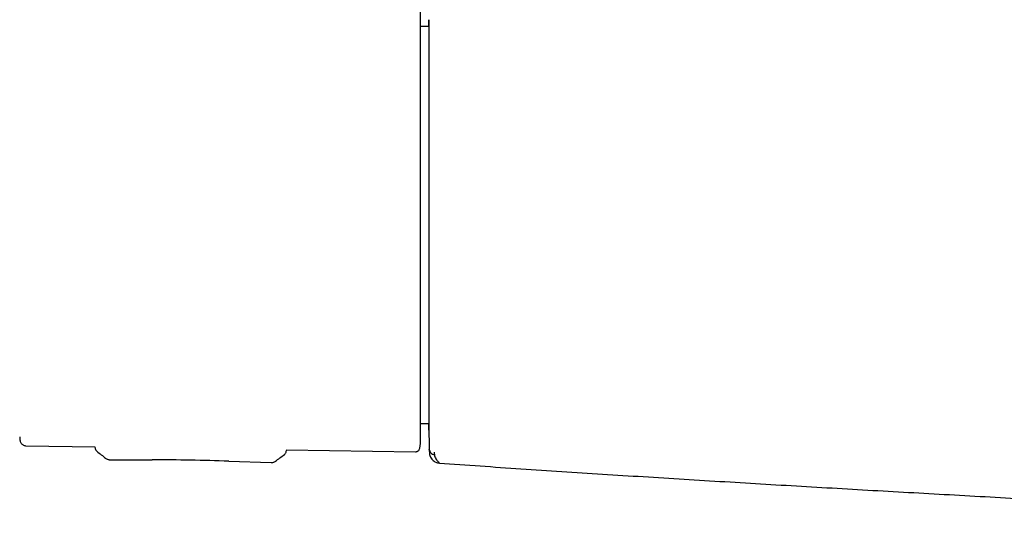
# Model space of a CAD drawing. Header units: millimetres. Extents: x 8 to 1762, y 12 to 2803.
# Tile 57 of 119: x 724 to 823, y 1573 to 1624. Entities that reach past the tile are written whole.
import ezdxf

# ---------------------------------------------------------------- set-up
doc = ezdxf.new("R2010")
doc.units = ezdxf.units.MM

msp = doc.modelspace()

# ---------------------------------------------------------------- linework, layer by layer
at = {"color": 7, "linetype": 'Continuous', "lineweight": 30}
for p, q in [((765.43, 1622.846), (764.59, 1622.832)), ((764.59, 1583.031), (765.43, 1583.016)), ((725.006, 1580.794), (731.93, 1580.687)), ((731.93, 1580.688), (731.929, 1580.635)), ((731.929, 1580.636), (731.932, 1580.577)), ((731.929, 1580.635), (731.929, 1580.636)), ((750.932, 1579.911), (750.965, 1579.943)), ((751.132, 1580.301), (751.133, 1580.313)), ((751.135, 1580.392), (751.133, 1580.3)), ((751.135, 1580.391), (764.105, 1580.191)), ((733.427, 1579.39), (733.428, 1579.39)), ((733.428, 1579.389), (737.659, 1579.38)), ((745.362, 1579.245), (749.592, 1579.106)), ((749.592, 1579.108), (749.595, 1579.11)), ((766.433, 1579.064), (766.489, 1579.056))]:
    msp.add_line(p, q, dxfattribs=at)
at = {"color": 7, "linetype": 'Continuous', "lineweight": 30, "flags": 128}
msp.add_lwpolyline([(765.472, 1580.396), (765.472, 1580.398), (765.472, 1580.401), (765.472, 1580.406), (765.472, 1580.412), (765.471, 1580.417), (765.471, 1580.422), (765.471, 1580.425), (765.471, 1580.427), (765.471, 1580.428), (765.471, 1580.429), (765.471, 1580.43), (765.471, 1580.43), (765.471, 1580.43), (765.471, 1580.43), (765.471, 1580.43)], dxfattribs=at)
at = {"color": 7, "linetype": 'Continuous', "lineweight": 30}
for centre, radius, start, end in [((1765.218, 1602.931), 1000, 181.17982, 181.276504), ((726.85, 1581.747), 2.478, 181.21695, 190.53807), ((737.148, 1329.38), 250, 88.11717, 89.88289)]:
    msp.add_arc(centre, radius, start, end, dxfattribs=at)
for points, knots in [([(764.59, 1603.098), (764.59, 1603.383), (764.59, 1603.952), (764.59, 1604.812), (764.59, 1605.679), (764.59, 1606.555), (764.59, 1607.371), (764.59, 1608.127), (764.59, 1608.822), (764.59, 1609.517), (764.59, 1610.21), (764.59, 1610.963), (764.59, 1611.773), (764.59, 1612.637), (764.59, 1613.487), (764.59, 1614.322), (764.59, 1615.134), (764.59, 1615.92), (764.59, 1616.679), (764.59, 1617.414), (764.59, 1618.125), (764.59, 1618.81), (764.59, 1619.466), (764.59, 1620.088), (764.59, 1620.674), (764.59, 1621.183), (764.59, 1621.623), (764.59, 1622.002), (764.59, 1622.356), (764.59, 1622.684), (764.59, 1623.015), (764.59, 1623.339), (764.59, 1623.647), (764.59, 1623.915), (764.59, 1624.141), (764.59, 1624.328), (764.59, 1624.476), (764.59, 1624.585), (764.59, 1624.662), (764.59, 1624.685), (764.59, 1624.697)], [0, 0, 0, 0, 0.025584, 0.05117, 0.077404, 0.103828, 0.130677, 0.152041, 0.173419, 0.195242, 0.217142, 0.23906, 0.267512, 0.29597, 0.324782, 0.353689, 0.382787, 0.411491, 0.440267, 0.469148, 0.498049, 0.527491, 0.556939, 0.586301, 0.615625, 0.644825, 0.667655, 0.690501, 0.713078, 0.735595, 0.75813, 0.786264, 0.814404, 0.842056, 0.86955, 0.896665, 0.922944, 0.949025, 0.974507, 1, 1, 1, 1]), ([(765.416, 1622.846), (765.417, 1622.882), (765.419, 1623.002), (765.423, 1623.16), (765.426, 1623.323), (765.428, 1623.436), (765.43, 1623.508), (765.43, 1623.517), (765.43, 1623.522)], [0, 0, 0, 0, 0.077087, 0.261245, 0.445268, 0.63003, 0.815055, 1, 1, 1, 1]), ([(765.43, 1623.522), (765.43, 1623.519), (765.43, 1623.514), (765.43, 1623.472), (765.43, 1623.418), (765.43, 1623.37), (765.43, 1623.337), (765.43, 1623.301), (765.43, 1623.262), (765.43, 1623.22), (765.43, 1623.175), (765.43, 1623.089), (765.43, 1622.947), (765.43, 1622.727), (765.43, 1622.501), (765.43, 1622.283), (765.43, 1622.133), (765.43, 1622.032), (765.43, 1621.984), (765.43, 1621.935), (765.43, 1621.885), (765.43, 1621.835), (765.43, 1621.784), (765.43, 1621.651), (765.43, 1621.428), (765.43, 1621.096), (765.43, 1620.79), (765.43, 1620.52), (765.43, 1620.292), (765.43, 1620.045), (765.43, 1619.704), (765.43, 1619.254), (765.43, 1618.696), (765.43, 1618.109), (765.43, 1617.493), (765.43, 1616.846), (765.43, 1616.168), (765.43, 1615.461), (765.43, 1614.726), (765.43, 1613.973), (765.429, 1613.207), (765.429, 1612.426), (765.429, 1611.627), (765.429, 1610.805), (765.429, 1609.964), (765.429, 1609.106), (765.429, 1608.239), (765.43, 1607.36), (765.43, 1606.621), (765.43, 1606.029), (765.43, 1605.589), (765.43, 1605.148), (765.43, 1604.708), (765.43, 1604.267), (765.43, 1603.826), (765.43, 1603.386), (765.43, 1602.788), (765.43, 1602.034), (765.43, 1601.125), (765.43, 1600.379), (765.43, 1599.794), (765.43, 1599.369), (765.43, 1598.949), (765.43, 1598.551), (765.43, 1598.163), (765.43, 1597.779), (765.43, 1597.385), (765.43, 1596.993), (765.43, 1596.604), (765.43, 1596.218), (765.43, 1595.835), (765.43, 1595.455), (765.43, 1594.922), (765.43, 1594.243), (765.43, 1593.428), (765.43, 1592.632), (765.43, 1591.855), (765.43, 1591.104), (765.43, 1590.382), (765.43, 1589.69), (765.43, 1589.021), (765.43, 1588.374), (765.43, 1587.75), (765.43, 1587.153), (765.43, 1586.585), (765.43, 1586.05), (765.43, 1585.551), (765.43, 1585.089), (765.43, 1584.664), (765.43, 1584.272), (765.43, 1583.912), (765.43, 1583.585), (765.43, 1583.294), (765.43, 1583.04), (765.43, 1582.824), (765.43, 1582.648), (765.43, 1582.51), (765.43, 1582.413), (765.43, 1582.352), (765.43, 1582.345), (765.43, 1582.341)], [0, 0, 0, 0, 0.011658, 0.023305, 0.034954, 0.038881, 0.04281, 0.046743, 0.05068, 0.054621, 0.058568, 0.062521, 0.07584, 0.089119, 0.10238, 0.111134, 0.119898, 0.121868, 0.123838, 0.125809, 0.127781, 0.129755, 0.131729, 0.133705, 0.144954, 0.156198, 0.167452, 0.174094, 0.180747, 0.187414, 0.195052, 0.208785, 0.222592, 0.236355, 0.250058, 0.263928, 0.277831, 0.291796, 0.305851, 0.3199, 0.333614, 0.347337, 0.361092, 0.374905, 0.388961, 0.402962, 0.416933, 0.4309, 0.444957, 0.451865, 0.458748, 0.465612, 0.472457, 0.47929, 0.486111, 0.492925, 0.499736, 0.513829, 0.527904, 0.541992, 0.548645, 0.55531, 0.56199, 0.568466, 0.574149, 0.580476, 0.58679, 0.593093, 0.599387, 0.605675, 0.611959, 0.618242, 0.624527, 0.638585, 0.65262, 0.666659, 0.68073, 0.694794, 0.708538, 0.722264, 0.736, 0.749769, 0.763796, 0.777812, 0.791844, 0.80592, 0.819968, 0.833677, 0.847377, 0.861095, 0.874855, 0.888862, 0.902829, 0.916783, 0.930749, 0.944813, 0.958642, 0.972431, 0.986208, 1, 1, 1, 1]), ([(764.59, 1581.158), (764.59, 1581.163), (764.59, 1581.175), (764.59, 1581.237), (764.59, 1581.334), (764.59, 1581.47), (764.59, 1581.634), (764.59, 1581.816), (764.59, 1582.009), (764.59, 1582.228), (764.59, 1582.473), (764.59, 1582.758), (764.59, 1583.086), (764.59, 1583.463), (764.59, 1583.873), (764.59, 1584.317), (764.59, 1584.795), (764.59, 1585.304), (764.59, 1585.846), (764.59, 1586.418), (764.59, 1587.019), (764.59, 1587.648), (764.59, 1588.303), (764.59, 1588.983), (764.59, 1589.685), (764.59, 1590.408), (764.59, 1591.15), (764.59, 1591.908), (764.59, 1592.68), (764.59, 1593.465), (764.59, 1594.261), (764.59, 1595.095), (764.59, 1595.97), (764.59, 1596.878), (764.59, 1597.791), (764.59, 1598.7), (764.59, 1599.602), (764.59, 1600.492), (764.59, 1601.367), (764.59, 1602.236), (764.59, 1602.81), (764.59, 1603.098)], [0, 0, 0, 0, 0.025655, 0.051318, 0.077645, 0.104165, 0.131122, 0.152575, 0.174043, 0.195965, 0.217964, 0.239981, 0.265503, 0.291024, 0.316763, 0.342682, 0.368622, 0.394823, 0.421023, 0.44731, 0.473645, 0.500002, 0.526343, 0.552683, 0.57897, 0.605165, 0.631381, 0.657306, 0.68323, 0.708969, 0.734485, 0.760022, 0.788024, 0.816032, 0.84351, 0.870819, 0.897719, 0.923762, 0.949595, 0.974792, 1, 1, 1, 1]), ([(765.43, 1582.357), (765.429, 1582.36), (765.429, 1582.369), (765.429, 1582.4), (765.428, 1582.447), (765.426, 1582.51), (765.425, 1582.597), (765.422, 1582.716), (765.42, 1582.834), (765.418, 1582.923), (765.417, 1582.969), (765.417, 1583.001), (765.416, 1583.017)], [0, 0, 0, 0, 0.060467, 0.177714, 0.295247, 0.413143, 0.536876, 0.704142, 0.871424, 0.915269, 0.959134, 1, 1, 1, 1]), ([(724.413, 1581.3), (724.425, 1581.251), (724.45, 1581.151), (724.536, 1581.015), (724.646, 1580.91), (724.768, 1580.841), (724.886, 1580.802), (724.967, 1580.796), (725.006, 1580.794)], [0, 0, 0, 0, 0.178564, 0.367716, 0.561633, 0.713087, 0.860093, 1, 1, 1, 1]), ([(764.491, 1580.474), (764.52, 1580.587), (764.578, 1580.811), (764.586, 1581.043), (764.59, 1581.158)], [0, 0, 0, 0, 0.504576, 1, 1, 1, 1]), ([(731.935, 1580.578), (731.936, 1580.56), (731.94, 1580.504), (731.963, 1580.436), (731.991, 1580.393), (731.999, 1580.382)], [0, 0, 0, 0, 0.2574054, 0.805383, 1, 1, 1, 1]), ([(731.999, 1580.382), (732.013, 1580.357), (732.044, 1580.303), (732.092, 1580.263), (732.118, 1580.24)], [0, 0, 0, 0, 0.454079, 1, 1, 1, 1]), ([(732.116, 1580.24), (732.116, 1580.241), (732.117, 1580.241), (732.118, 1580.243), (732.119, 1580.243)], [0, 0, 0, 0, 0.500001, 1, 1, 1, 1]), ([(732.117, 1580.239), (732.265, 1580.121), (732.555, 1579.888), (732.845, 1579.655), (732.987, 1579.541)], [0, 0, 0, 0, 0.509729, 1, 1, 1, 1]), ([(750.038, 1579.244), (750.184, 1579.353), (750.481, 1579.575), (750.779, 1579.797), (750.931, 1579.911)], [0, 0, 0, 0, 0.489878, 1, 1, 1, 1]), ([(750.932, 1579.912), (750.96, 1579.936), (751.018, 1579.985), (751.081, 1580.081), (751.123, 1580.188), (751.13, 1580.263), (751.133, 1580.3)], [0, 0, 0, 0, 0.246772, 0.5, 0.753228, 1, 1, 1, 1]), ([(764.105, 1580.191), (764.136, 1580.193), (764.2, 1580.196), (764.292, 1580.23), (764.379, 1580.289), (764.452, 1580.373), (764.479, 1580.444), (764.492, 1580.478)], [0, 0, 0, 0, 0.180173, 0.369594, 0.562929, 0.787408, 1, 1, 1, 1]), ([(765.466, 1580.654), (765.466, 1580.646), (765.467, 1580.63), (765.467, 1580.608), (765.468, 1580.587), (765.468, 1580.567), (765.468, 1580.548), (765.469, 1580.53), (765.469, 1580.515), (765.47, 1580.498), (765.47, 1580.481), (765.47, 1580.463), (765.471, 1580.445), (765.471, 1580.435), (765.471, 1580.43)], [0, 0, 0, 0, 0.065514, 0.132485, 0.200917, 0.270809, 0.342164, 0.414981, 0.489264, 0.552858, 0.654828, 0.76334, 0.878397, 1, 1, 1, 1]), ([(765.471, 1580.43), (765.48, 1580.365), (765.499, 1580.232), (765.613, 1580.058), (765.784, 1579.937), (765.918, 1579.914), (765.982, 1579.904)], [0, 0, 0, 0, 0.2415578, 0.4988705, 0.7571793, 1, 1, 1, 1]), ([(765.472, 1580.382), (765.472, 1580.381), (765.472, 1580.378), (765.473, 1580.372), (765.473, 1580.366), (765.473, 1580.361), (765.473, 1580.356), (765.473, 1580.351), (765.474, 1580.345), (765.474, 1580.336), (765.474, 1580.325), (765.474, 1580.315), (765.475, 1580.285), (765.476, 1580.222), (765.479, 1580.137), (765.48, 1580.088), (765.48, 1580.072), (765.481, 1580.068), (765.481, 1580.067), (765.481, 1580.066), (765.481, 1580.064), (765.481, 1580.063), (765.481, 1580.06), (765.481, 1580.054), (765.482, 1580.045), (765.483, 1580.033), (765.485, 1580.02), (765.486, 1580.011), (765.486, 1580.008)], [0, 0, 0, 0, 0.004196, 0.009104, 0.013933, 0.019586, 0.026064, 0.033338, 0.040716, 0.059565, 0.077305, 0.094925, 0.112546, 0.23842, 0.463205, 0.751356, 0.878129, 0.889285, 0.900434, 0.911205, 0.921385, 0.93105, 0.938711, 0.948359, 0.959995, 0.973619, 0.989231, 1, 1, 1, 1]), ([(765.49, 1580.008), (765.493, 1579.979), (765.501, 1579.882), (765.555, 1579.723), (765.65, 1579.539), (765.781, 1579.376), (765.94, 1579.242), (766.116, 1579.144), (766.282, 1579.084), (766.39, 1579.07), (766.433, 1579.064)], [0, 0, 0, 0, 0.061208, 0.20141, 0.34551, 0.490945, 0.635008, 0.775139, 0.909183, 1, 1, 1, 1]), ([(765.977, 1580.146), (765.977, 1580.109), (765.977, 1580.033), (765.978, 1579.959), (765.981, 1579.922), (765.982, 1579.904)], [0, 0, 0, 0, 0.333903, 0.66734, 1, 1, 1, 1]), ([(765.982, 1579.904), (765.999, 1579.831), (766.032, 1579.685), (766.138, 1579.476), (766.282, 1579.269), (766.416, 1579.127), (766.483, 1579.056)], [0, 0, 0, 0, 0.250064, 0.500081, 0.750067, 1, 1, 1, 1]), ([(732.985, 1579.543), (733.017, 1579.52), (733.081, 1579.473), (733.191, 1579.425), (733.306, 1579.395), (733.384, 1579.391), (733.423, 1579.389)], [0, 0, 0, 0, 0.241258, 0.489435, 0.74427, 1, 1, 1, 1]), ([(749.596, 1579.107), (749.635, 1579.107), (749.713, 1579.108), (749.83, 1579.135), (749.942, 1579.18), (750.008, 1579.224), (750.041, 1579.246)], [0, 0, 0, 0, 0.259442, 0.513212, 0.759452, 1, 1, 1, 1]), ([(766.483, 1579.056), (769.212, 1578.862), (774.668, 1578.473), (782.855, 1577.945), (791.043, 1577.436), (799.232, 1576.941), (807.421, 1576.463), (815.612, 1575.998), (825.276, 1575.463), (836.416, 1574.855), (845.926, 1574.342), (852.333, 1573.998), (855.637, 1573.821), (858.941, 1573.641), (862.247, 1573.469), (865.557, 1573.316), (867.765, 1573.247), (868.87, 1573.213)], [0, 0, 0, 0, 0.080011, 0.160009, 0.240001, 0.319992, 0.399983, 0.479972, 0.559959, 0.683134, 0.806308, 0.838568, 0.870827, 0.903091, 0.93537, 0.96767, 1, 1, 1, 1])]:
    msp.add_open_spline(points, degree=3, knots=knots, dxfattribs=at)

doc.saveas('drawing.dxf')
